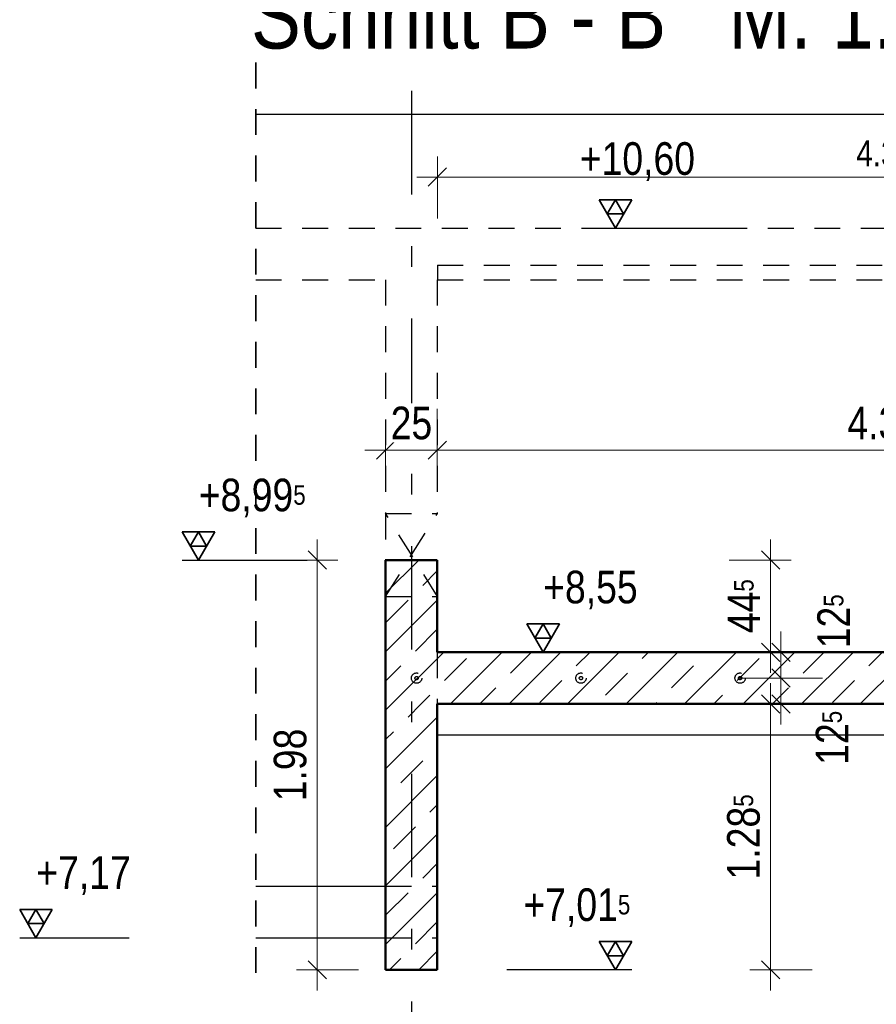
# Model space of a CAD drawing. Header units: millimetres. Extents: x -13 to 146, y -13 to 60.
# Tile 24 of 170: x 22.27 to 26.41, y 8.05 to 12.81. Entities that reach past the tile are written whole.
import ezdxf

# ---------------------------------------------------------------- set-up
doc = ezdxf.new("R2010")
doc.units = ezdxf.units.MM
doc.linetypes.add('DASHDOTX2', pattern=[2, 1, -0.5, 0, -0.5])
doc.linetypes.add('HIDDEN', pattern=[0.375, 0.25, -0.125])
doc.layers.add('Achsen', color=7, linetype='Continuous', lineweight=20)
doc.layers.add('Schraffuren', color=7, linetype='Continuous', lineweight=20)
doc.styles.add('Arial Narrow', font='ARIALN.TTF')
doc.dimstyles.new('Arch_Strakon_dimstyle', dxfattribs={"dimtxt": 11.25, "dimasz": 1, "dimexe": 1.25, "dimexo": 0.0625, "dimgap": 1, "dimtad": 0, "dimdec": 5, "dimzin": 12, "dimdsep": 46, "dimtxsty": 'Arial Narrow', "dimblk": 'Arrowhead_Tick', "dimsah": 1, "dimcen": 0, "dimse1": 1, "dimse2": 1, "dimclrd": 6, "dimclrt": 3, "dimazin": 0, "dimtfac": 1, "dimtdec": 4, "dimtmove": 0, "dimatfit": 3, "dimldrblk": 'NONE', "dimfxl": 1, "dimtvp": 1, "dimtolj": 1, "dimtzin": 0, "dimlwd": 13, "dimarcsym": 2})
pattern_1 = [(45, (0, 0), (-0.1414214, 0.1414214), [0.15, -0.1]), (45, (-0.07071, 0.07071), (-0.1414214, 0.1414214), [])]

# ---------------------------------------------------------------- blocks, each defined once
blk = doc.blocks.new('Arrowhead_Tick')
at = {"color": 0, "linetype": 'Continuous', "lineweight": -2}
for p, q in [((0, 20), (0, -10)), ((-1, 0), (0, 0)), ((10, 0), (0, 0))]:
    blk.add_line(p, q, dxfattribs=at)
at = {"color": 2, "linetype": 'Continuous', "lineweight": 35}
blk.add_line((4.42, 4.42), (-4.42, -4.42), dxfattribs=at)
blk = doc.blocks.new('*D255')
at = {"color": 6, "linetype": 'Continuous', "lineweight": 13}
blk.add_line((25.9, 8.2286), (25.9, 9.4936), dxfattribs=at)
at = {"layer": 'Defpoints', "color": 0}
for p in [(24.2892, 9.5036), (25.9, 9.5036), (24.2892, 8.2186)]:
    blk.add_point(p, dxfattribs=at)
at = {"color": 6, "lineweight": 13, "xscale": 0.01, "yscale": 0.01, "zscale": 0.01}
for p, rotation in [((25.9, 9.5036), 90), ((25.9, 8.2186), 270)]:
    blk.add_blockref('Arrowhead_Tick', p, dxfattribs=dict(at, rotation=rotation))
at = {"color": 2, "lineweight": 35, "insert": (25.7696, 8.8611), "char_height": 0.1575, "attachment_point": 5, "rotation": 90, "style": 'Arial Narrow', "bg_fill": 3, "box_fill_scale": 1.1, "bg_fill_color": 256, "bg_fill_true_color": 13158600, "bg_fill_transparency": 0}
blk.add_mtext('\\A1;1.28{\\A1;\\H.6x;\\S5;}', dxfattribs=at)
blk = doc.blocks.new('_None')
blk = doc.blocks.new('*D256')
at = {"color": 6, "linetype": 'Continuous', "lineweight": 13}
blk.add_line((25.95, 9.5136), (25.95, 9.6186), dxfattribs=at)
at = {"layer": 'Defpoints', "color": 0}
for p in [(25.0084, 9.6286), (25.95, 9.6286), (24.2892, 9.5036)]:
    blk.add_point(p, dxfattribs=at)
at = {"color": 6, "lineweight": 13, "xscale": 0.01, "yscale": 0.01, "zscale": 0.01}
for p, rotation in [((25.95, 9.6286), 90), ((25.95, 9.5036), 270)]:
    blk.add_blockref('Arrowhead_Tick', p, dxfattribs=dict(at, rotation=rotation))
at = {"color": 2, "lineweight": 35, "insert": (26.1978, 9.3399), "char_height": 0.1575, "attachment_point": 5, "rotation": 90, "style": 'Arial Narrow', "bg_fill": 3, "box_fill_scale": 1.1, "bg_fill_color": 256, "bg_fill_true_color": 13158600, "bg_fill_transparency": 0}
blk.add_mtext('\\A1;12{\\A1;\\H.6x;\\S5;}', dxfattribs=at)
blk = doc.blocks.new('*D257')
at = {"color": 6, "linetype": 'Continuous', "lineweight": 13}
blk.add_line((25.95, 9.6386), (25.95, 9.7436), dxfattribs=at)
at = {"layer": 'Defpoints', "color": 0}
for p in [(24.2892, 9.7536), (25.95, 9.7536), (25.0084, 9.6286)]:
    blk.add_point(p, dxfattribs=at)
at = {"color": 6, "lineweight": 13, "xscale": 0.01, "yscale": 0.01, "zscale": 0.01}
for p, rotation in [((25.95, 9.7536), 90), ((25.95, 9.6286), 270)]:
    blk.add_blockref('Arrowhead_Tick', p, dxfattribs=dict(at, rotation=rotation))
at = {"color": 2, "lineweight": 35, "insert": (26.205, 9.903), "char_height": 0.1575, "attachment_point": 5, "rotation": 90, "style": 'Arial Narrow', "bg_fill": 3, "box_fill_scale": 1.1, "bg_fill_color": 256, "bg_fill_true_color": 13158600, "bg_fill_transparency": 0}
blk.add_mtext('\\A1;12{\\A1;\\H.6x;\\S5;}', dxfattribs=at)
blk = doc.blocks.new('*D258')
at = {"color": 6, "linetype": 'Continuous', "lineweight": 13}
blk.add_line((25.9, 9.7636), (25.9, 10.1886), dxfattribs=at)
at = {"layer": 'Defpoints', "color": 0}
for p in [(24.2892, 10.1986), (24.2892, 9.7536)]:
    blk.add_point(p, dxfattribs=at)
at = {"color": 6, "lineweight": 13, "xscale": 0.01, "yscale": 0.01, "zscale": 0.01}
for p, rotation in [((25.9, 10.1986), 90), ((25.9, 9.7536), 270)]:
    blk.add_blockref('Arrowhead_Tick', p, dxfattribs=dict(at, rotation=rotation))
at = {"color": 2, "lineweight": 35, "insert": (25.7712, 9.9761), "char_height": 0.1575, "attachment_point": 5, "rotation": 90, "style": 'Arial Narrow', "bg_fill": 3, "box_fill_scale": 1.1, "bg_fill_color": 256, "bg_fill_true_color": 13158600, "bg_fill_transparency": 0}
blk.add_mtext('\\A1;44{\\A1;\\H.6x;\\S5;}', dxfattribs=at)
at = {"layer": 'Defpoints', "color": 0}
blk.add_point((25.9, 10.1986), dxfattribs=at)
blk = doc.blocks.new('*D259')
at = {"color": 6, "linetype": 'Continuous', "lineweight": 13}
blk.add_line((23.7091, 8.2286), (23.7091, 10.1886), dxfattribs=at)
at = {"layer": 'Defpoints', "color": 0}
for p in [(23.7091, 10.1986), (24.2892, 10.1986), (24.2892, 8.2186)]:
    blk.add_point(p, dxfattribs=at)
at = {"color": 6, "lineweight": 13, "xscale": 0.01, "yscale": 0.01, "zscale": 0.01}
for p, rotation in [((23.7091, 10.1986), 90), ((23.7091, 8.2186), 270)]:
    blk.add_blockref('Arrowhead_Tick', p, dxfattribs=dict(at, rotation=rotation))
at = {"color": 2, "lineweight": 35, "insert": (23.5787, 9.2086), "char_height": 0.1575, "attachment_point": 5, "rotation": 90, "style": 'Arial Narrow', "bg_fill": 3, "box_fill_scale": 1.1, "bg_fill_color": 256, "bg_fill_true_color": 13158600, "bg_fill_transparency": 0}
blk.add_mtext('\\A1;1.98', dxfattribs=at)
blk = doc.blocks.new('*D270')
at = {"color": 6, "linetype": 'Continuous', "lineweight": 13}
blk.add_line((24.0492, 10.7302), (24.2792, 10.7302), dxfattribs=at)
at = {"layer": 'Defpoints', "color": 0}
for p in [(24.2892, 10.7302), (24.0392, 10.1986), (24.2892, 10.1986)]:
    blk.add_point(p, dxfattribs=at)
at = {"color": 6, "lineweight": 13, "xscale": 0.01, "yscale": 0.01, "zscale": 0.01}
blk.add_blockref('Arrowhead_Tick', (24.2892, 10.7302), dxfattribs=at)
at = {"color": 6, "lineweight": 13, "xscale": 0.01, "yscale": 0.01, "zscale": 0.01, "rotation": 180}
blk.add_blockref('Arrowhead_Tick', (24.0392, 10.7302), dxfattribs=at)
at = {"color": 2, "lineweight": 35, "insert": (24.1642, 10.8606), "char_height": 0.1575, "attachment_point": 5, "style": 'Arial Narrow', "bg_fill": 3, "box_fill_scale": 1.1, "bg_fill_color": 256, "bg_fill_true_color": 13158600, "bg_fill_transparency": 0}
blk.add_mtext('\\A1;25', dxfattribs=at)
blk = doc.blocks.new('*D271')
at = {"color": 6, "linetype": 'Continuous', "lineweight": 13}
blk.add_line((24.2992, 10.7302), (28.6542, 10.7302), dxfattribs=at)
at = {"layer": 'Defpoints', "color": 0}
for p in [(28.6642, 11.5536), (28.6642, 10.7302), (24.2892, 10.1986)]:
    blk.add_point(p, dxfattribs=at)
at = {"color": 6, "lineweight": 13, "xscale": 0.01, "yscale": 0.01, "zscale": 0.01}
blk.add_blockref('Arrowhead_Tick', (28.6642, 10.7302), dxfattribs=at)
at = {"color": 6, "lineweight": 13, "xscale": 0.01, "yscale": 0.01, "zscale": 0.01, "rotation": 180}
blk.add_blockref('Arrowhead_Tick', (24.2892, 10.7302), dxfattribs=at)
at = {"color": 2, "lineweight": 35, "insert": (26.4767, 10.8606), "char_height": 0.1575, "attachment_point": 5, "style": 'Arial Narrow', "bg_fill": 3, "box_fill_scale": 1.1, "bg_fill_color": 256, "bg_fill_true_color": 13158600, "bg_fill_transparency": 0}
blk.add_mtext('\\A1;4.37{\\A1;\\H.6x;\\S5;}', dxfattribs=at)
blk = doc.blocks.new('*D802')
at = {"color": 6, "linetype": 'Continuous', "lineweight": 13}
blk.add_line((24.2996, 12.05), (28.6542, 12.05), dxfattribs=at)
at = {"layer": 'Defpoints', "color": 0}
for p in [(28.6642, 12.05), (24.2896, 11.6236), (28.6642, 11.3786)]:
    blk.add_point(p, dxfattribs=at)
at = {"color": 6, "lineweight": 13, "xscale": 0.01, "yscale": 0.01, "zscale": 0.01}
blk.add_blockref('Arrowhead_Tick', (28.6642, 12.05), dxfattribs=at)
at = {"color": 6, "lineweight": 13, "xscale": 0.01, "yscale": 0.01, "zscale": 0.01, "rotation": 180}
blk.add_blockref('Arrowhead_Tick', (24.2896, 12.05), dxfattribs=at)
at = {"color": 3, "lineweight": 35, "insert": (26.4769, 12.1638), "char_height": 0.125, "attachment_point": 5, "style": 'Arial Narrow', "bg_fill": 3, "box_fill_scale": 1.1, "bg_fill_color": 256, "bg_fill_true_color": 13158600, "bg_fill_transparency": 0}
blk.add_mtext('\\A1;4.37{\\A1;\\H.6x;\\S5;}', dxfattribs=at)

msp = doc.modelspace()

# ---------------------------------------------------------------- hatches: boundary and pattern name
at = {"layer": 'Schraffuren', "lineweight": 13}
h = msp.add_hatch(dxfattribs=at)
h.set_pattern_fill('bB', color=6, scale=0.01, angle=45, style=0, pattern_type=2)
h.set_pattern_definition(pattern_1)
h.paths.add_polyline_path([(24.039236, 9.753648), (24.289235, 9.753648), (24.289235, 10.198648), (24.039235, 10.198648)])
h = msp.add_hatch(dxfattribs=at)
h.set_pattern_fill('bB', color=6, scale=0.01, angle=45, style=0, pattern_type=2)
h.set_pattern_definition(pattern_1)
h.paths.add_polyline_path([(30.365306, 9.503648), (30.365306, 9.753648), (24.039236, 9.753648), (24.039236, 9.503648)])
h = msp.add_hatch(dxfattribs=at)
h.set_pattern_fill('bB', color=6, scale=0.01, angle=45, style=0, pattern_type=2)
h.set_pattern_definition(pattern_1)
h.paths.add_polyline_path([(24.039235, 8.218648), (24.289235, 8.218648), (24.289235, 9.503648), (24.039236, 9.503648)])

# ---------------------------------------------------------------- linework, layer by layer
at = {"color": 2, "linetype": 'HIDDEN', "lineweight": 35, "ltscale": 0.5}
msp.add_line((23.411648, 12.603648), (23.411648, 8.123654), dxfattribs=at)
at = {"color": 2, "linetype": 'Continuous', "lineweight": 35}
for p, q in [((25.22875, 11.940043), (25.07125, 11.940043)), ((25.07125, 11.940043), (25.15, 11.803648)), ((25.15, 11.940043), (25.110625, 11.871846)), ((25.15, 11.803648), (25.22875, 11.940043)), ((25.189375, 11.871846), (25.15, 11.940043)), ((25.110625, 11.871846), (25.189375, 11.871846)), ((23.213924, 10.335043), (23.056424, 10.335043)), ((23.056424, 10.335043), (23.135174, 10.198648)), ((23.135174, 10.335043), (23.095799, 10.266846)), ((23.135174, 10.198648), (23.213924, 10.335043)), ((23.174549, 10.266846), (23.135174, 10.335043)), ((23.095799, 10.266846), (23.174549, 10.266846)), ((24.879125, 9.890043), (24.721625, 9.890043)), ((24.721625, 9.890043), (24.800375, 9.753648)), ((24.800375, 9.890043), (24.761, 9.821846)), ((24.800375, 9.753648), (24.879125, 9.890043)), ((24.83975, 9.821846), (24.800375, 9.890043)), ((24.761, 9.821846), (24.83975, 9.821846)), ((22.42875, 8.510049), (22.27125, 8.510049)), ((22.27125, 8.510049), (22.35, 8.373654)), ((22.35, 8.510049), (22.310625, 8.441852)), ((22.35, 8.373654), (22.42875, 8.510049)), ((22.389375, 8.441852), (22.35, 8.510049)), ((22.310625, 8.441852), (22.389375, 8.441852)), ((25.15, 8.218648), (25.07125, 8.355043)), ((25.07125, 8.355043), (25.22875, 8.355043)), ((25.110625, 8.286846), (25.15, 8.355043)), ((25.22875, 8.355043), (25.15, 8.218648)), ((25.15, 8.355043), (25.189375, 8.286846)), ((25.189375, 8.286846), (25.110625, 8.286846))]:
    msp.add_line(p, q, dxfattribs=at)
at = {"color": 3, "linetype": 'Continuous', "lineweight": 25}
for p, q in [((25.07125, 11.803648), (25.699675, 11.803648)), ((23.056424, 10.198648), (23.660043, 10.198648)), ((24.721625, 9.753648), (25.250825, 9.753648)), ((22.27125, 8.373654), (22.80045, 8.373654)), ((25.22875, 8.218648), (24.625131, 8.218648))]:
    msp.add_line(p, q, dxfattribs=at)
at = {"color": 3, "linetype": 'HIDDEN', "lineweight": 25, "ltscale": 0.5}
msp.add_line((23.411648, 11.553648), (24.039236, 11.553648), dxfattribs=at)
at = {"layer": 'Achsen', "color": 3, "linetype": 'DASHDOTX2', "lineweight": 25, "ltscale": 0.5}
msp.add_line((24.164631, 12.466045), (24.164631, 3.307478), dxfattribs=at)
at = {"layer": 'Achsen', "color": 3, "linetype": 'Continuous', "lineweight": 25}
msp.add_line((23.411648, 12.353648), (30.365306, 12.353648), dxfattribs=at)

# ---------------------------------------------------------------- texts
at = {"color": 2, "lineweight": 35, "char_height": 0.1575, "attachment_point": 1, "line_spacing_factor": 0.9, "style": 'Arial Narrow'}
for s, insert in [(' +10,60', (24.927506, 12.218269)), (' +8,99{\\A1;\\H.6x;\\S5;}', (23.086349, 10.592398)), (' +8,55', (24.750712, 10.147398)), (' +7,17', (22.301175, 8.767404)), (' +7,01{\\A1;\\H.6x;\\S5;}', (24.655056, 8.612398))]:
    msp.add_mtext(s, dxfattribs=dict(at, insert=insert))
at = {"layer": 'Achsen', "color": 1, "lineweight": 70, "style": 'Arial Narrow'}
msp.add_text('Schnitt B - B   M. 1:50', height=0.315, dxfattribs=at).set_placement((23.389299, 12.671309))

# ---------------------------------------------------------------- next in the draw order: dimensions: what is measured, and where the dimension line sits
at = {"lineweight": 35}
dim = msp.add_linear_dim(base=(25.9, 9.503648), p1=(24.289235, 8.218648), p2=(24.289236, 9.503648), angle=90, text='1.28{\\A1;\\H.6x;\\S5;}', dimstyle='Arch_Strakon_dimstyle', override={"dimscale": 0.01, "dimtxt": 15.75, "dimasz": 1, "dimgap": 5, "dimtad": 1, "dimjust": 0, "dimtih": 0, "dimtoh": 0, "dimdec": 5, "dimdsep": 46, "dimtxsty": 'Arial Narrow', "dimclrd": 6, "dimclrt": 2, "dimtix": 1, "dimtofl": 255, "dimtmove": 0, "dimatfit": 2, "dimfxl": 0, "dimfxlon": 0, "dimtvp": 31.746032, "dimtfill": 1, "dimtfillclr": 7, "dimlwd": 13}, dxfattribs=at)
dim.commit()
dim.dimension.update_dxf_attribs({"geometry": '*D255', "text_midpoint": (25.9, 8.861148), "dimtype": 160})

# ---------------------------------------------------------------- next in the draw order: dimensions: what is measured, and where the dimension line sits
dim = msp.add_linear_dim(base=(25.95, 9.628648), p1=(24.289236, 9.503648), p2=(25.008402, 9.628648), angle=90, text='12{\\A1;\\H.6x;\\S5;}', dimstyle='Arch_Strakon_dimstyle', override={"dimscale": 0.01, "dimtxt": 15.75, "dimasz": 1, "dimgap": 5, "dimtad": 0, "dimjust": 0, "dimtih": 0, "dimtoh": 0, "dimdec": 5, "dimdsep": 46, "dimtxsty": 'Arial Narrow', "dimclrd": 6, "dimclrt": 2, "dimtix": 0, "dimtofl": 255, "dimtmove": 2, "dimatfit": 2, "dimfxl": 0, "dimfxlon": 0, "dimtvp": 31.746032, "dimtfill": 1, "dimtfillclr": 7, "dimlwd": 13}, dxfattribs=at)
dim.commit()
dim.dimension.update_dxf_attribs({"geometry": '*D256', "text_midpoint": (26.197782, 9.339887), "dimtype": 160})

# ---------------------------------------------------------------- next in the draw order: dimensions: what is measured, and where the dimension line sits
dim = msp.add_linear_dim(base=(25.95, 9.753648), p1=(25.008402, 9.628648), p2=(24.289236, 9.753648), angle=90, text='12{\\A1;\\H.6x;\\S5;}', dimstyle='Arch_Strakon_dimstyle', override={"dimscale": 0.01, "dimtxt": 15.75, "dimasz": 1, "dimgap": 5, "dimtad": 0, "dimjust": 0, "dimtih": 0, "dimtoh": 0, "dimdec": 5, "dimdsep": 46, "dimtxsty": 'Arial Narrow', "dimclrd": 6, "dimclrt": 2, "dimtix": 0, "dimtofl": 255, "dimtmove": 2, "dimatfit": 2, "dimfxl": 0, "dimfxlon": 0, "dimtvp": 31.746032, "dimtfill": 1, "dimtfillclr": 7, "dimlwd": 13}, dxfattribs=at)
dim.commit()
dim.dimension.update_dxf_attribs({"geometry": '*D257', "text_midpoint": (26.204965, 9.902995), "dimtype": 160})

# ---------------------------------------------------------------- next in the draw order: dimensions: what is measured, and where the dimension line sits
dim = msp.add_linear_dim(base=(25.9, 10.198648), p1=(24.289236, 9.753648), p2=(24.289235, 10.198648), angle=90, text='44{\\A1;\\H.6x;\\S5;}', dimstyle='Arch_Strakon_dimstyle', override={"dimscale": 0.01, "dimtxt": 15.75, "dimasz": 1, "dimgap": 5, "dimtad": 1, "dimjust": 0, "dimtih": 0, "dimtoh": 0, "dimdec": 5, "dimdsep": 46, "dimtxsty": 'Arial Narrow', "dimclrd": 6, "dimclrt": 2, "dimtix": 1, "dimtofl": 255, "dimtmove": 0, "dimatfit": 2, "dimfxl": 0, "dimfxlon": 0, "dimtvp": 31.746032, "dimtfill": 1, "dimtfillclr": 7, "dimlwd": 13}, dxfattribs=at)
dim.commit()
dim.dimension.update_dxf_attribs({"geometry": '*D258', "text_midpoint": (25.9, 9.976148), "dimtype": 160})

# ---------------------------------------------------------------- next in the draw order: linework, layer by layer
at = {"color": 3, "linetype": 'HIDDEN', "lineweight": 25, "ltscale": 0.5}
for centre, radius in [((24.983402, 9.628648), 0.025), ((24.983402, 9.628648), 0.008), ((25.752568, 9.628648), 0.025), ((25.752568, 9.628648), 0.008)]:
    msp.add_circle(centre, radius, dxfattribs=at)

# ---------------------------------------------------------------- next in the draw order: dimensions: what is measured, and where the dimension line sits
at = {"lineweight": 35}
dim = msp.add_linear_dim(base=(23.709078, 10.198648), p1=(24.289235, 8.218648), p2=(24.289235, 10.198648), angle=90, text='1.98', dimstyle='Arch_Strakon_dimstyle', override={"dimscale": 0.01, "dimtxt": 15.75, "dimasz": 1, "dimgap": 5, "dimtad": 1, "dimjust": 0, "dimtih": 0, "dimtoh": 0, "dimdec": 5, "dimdsep": 46, "dimtxsty": 'Arial Narrow', "dimclrd": 6, "dimclrt": 2, "dimtix": 1, "dimtofl": 255, "dimtmove": 0, "dimatfit": 2, "dimfxl": 0, "dimfxlon": 0, "dimtvp": 31.746032, "dimtfill": 1, "dimtfillclr": 7, "dimlwd": 13}, dxfattribs=at)
dim.commit()
dim.dimension.update_dxf_attribs({"geometry": '*D259', "text_midpoint": (23.709078, 9.208648), "dimtype": 160})

# ---------------------------------------------------------------- next in the draw order: linework, layer by layer
at = {"color": 3, "linetype": 'HIDDEN', "lineweight": 25, "ltscale": 0.5}
for p, q in [((24.039608, 10.023648), (24.289236, 10.023648)), ((24.289236, 9.753648), (24.289236, 9.503648)), ((24.039236, 8.623654), (24.289236, 8.623654)), ((24.039236, 8.373654), (24.289236, 8.373654))]:
    msp.add_line(p, q, dxfattribs=at)
at = {"color": 4, "linetype": 'Continuous', "lineweight": 50}
for p, q in [((24.039236, 9.753648), (24.039236, 9.503648)), ((24.289235, 9.753648), (30.365306, 9.753648)), ((24.039236, 9.503648), (24.039236, 8.218648)), ((24.289235, 9.503648), (30.365306, 9.503648)), ((24.289236, 9.503648), (24.289236, 8.218648)), ((24.039235, 8.218648), (24.289235, 8.218648))]:
    msp.add_line(p, q, dxfattribs=at)
at = {"color": 3, "linetype": 'HIDDEN', "lineweight": 25, "ltscale": 0.5}
for radius in [0.025, 0.008]:
    msp.add_circle((24.189235, 9.628648), radius, dxfattribs=at)
at = {"layer": 'Achsen', "color": 3, "linetype": 'Continuous', "lineweight": 25}
for p, q in [((24.289608, 9.353648), (30.365306, 9.353648)), ((24.289608, 9.353648), (24.289608, 8.623648)), ((23.411648, 8.623654), (24.039236, 8.623654)), ((24.289236, 8.623654), (24.289608, 8.623654)), ((23.411648, 8.373654), (24.039236, 8.373654))]:
    msp.add_line(p, q, dxfattribs=at)

# ---------------------------------------------------------------- next in the draw order: dimensions: what is measured, and where the dimension line sits
at = {"lineweight": 35}
dim = msp.add_linear_dim(base=(24.289235, 10.730154), p1=(24.039236, 10.198648), p2=(24.289235, 10.198648), text='25', dimstyle='Arch_Strakon_dimstyle', override={"dimscale": 0.01, "dimtxt": 15.75, "dimasz": 1, "dimgap": 5, "dimtad": 1, "dimjust": 0, "dimtih": 0, "dimtoh": 0, "dimdec": 5, "dimdsep": 46, "dimtxsty": 'Arial Narrow', "dimclrd": 6, "dimclrt": 2, "dimtix": 1, "dimtofl": 255, "dimtmove": 0, "dimatfit": 2, "dimfxl": 0, "dimfxlon": 0, "dimtvp": 31.746032, "dimtfill": 1, "dimtfillclr": 7, "dimlwd": 13}, dxfattribs=at)
dim.commit()
dim.dimension.update_dxf_attribs({"geometry": '*D270', "text_midpoint": (24.164235, 10.730154), "dimtype": 160})

# ---------------------------------------------------------------- next in the draw order: linework, layer by layer
at = {"color": 3, "linetype": 'HIDDEN', "lineweight": 25, "ltscale": 0.5}
for p, q in [((24.039236, 11.553648), (24.039236, 10.198648)), ((24.039608, 10.423648), (24.039608, 10.023648))]:
    msp.add_line(p, q, dxfattribs=at)
at = {"color": 4, "linetype": 'Continuous', "lineweight": 50}
msp.add_line((24.039236, 10.198648), (24.039236, 9.753648), dxfattribs=at)
at = {"layer": 'Achsen', "color": 11, "linetype": 'HIDDEN', "lineweight": 25, "ltscale": 0.5}
msp.add_line((24.039608, 10.023648), (24.164608, 10.223648), dxfattribs=at)

# ---------------------------------------------------------------- next in the draw order: dimensions: what is measured, and where the dimension line sits
at = {"lineweight": 35}
dim = msp.add_linear_dim(base=(28.664236, 10.730154), p1=(24.289235, 10.198648), p2=(28.664236, 11.553648), text='4.37{\\A1;\\H.6x;\\S5;}', dimstyle='Arch_Strakon_dimstyle', override={"dimscale": 0.01, "dimtxt": 15.75, "dimasz": 1, "dimgap": 5, "dimtad": 1, "dimjust": 0, "dimtih": 0, "dimtoh": 0, "dimdec": 5, "dimdsep": 46, "dimtxsty": 'Arial Narrow', "dimclrd": 6, "dimclrt": 2, "dimtix": 1, "dimtofl": 255, "dimtmove": 0, "dimatfit": 2, "dimfxl": 0, "dimfxlon": 0, "dimtvp": 31.746032, "dimtfill": 1, "dimtfillclr": 7, "dimlwd": 13}, dxfattribs=at)
dim.commit()
dim.dimension.update_dxf_attribs({"geometry": '*D271', "text_midpoint": (26.476735, 10.730154), "dimtype": 160})

# ---------------------------------------------------------------- next in the draw order: linework, layer by layer
at = {"color": 3, "linetype": 'HIDDEN', "lineweight": 25, "ltscale": 0.5}
msp.add_line((24.039608, 10.423648), (24.289236, 10.423648), dxfattribs=at)
at = {"color": 4, "linetype": 'Continuous', "lineweight": 50}
for p, q in [((24.039235, 10.198648), (24.289235, 10.198648)), ((24.289236, 10.198648), (24.289236, 9.753648))]:
    msp.add_line(p, q, dxfattribs=at)
at = {"layer": 'Achsen', "color": 11, "linetype": 'HIDDEN', "lineweight": 25, "ltscale": 0.5}
for p, q in [((24.289608, 10.023648), (24.039608, 10.423648)), ((24.164608, 10.223648), (24.289608, 10.423648))]:
    msp.add_line(p, q, dxfattribs=at)

# ---------------------------------------------------------------- next in the draw order: dimensions: what is measured, and where the dimension line sits
at = {"lineweight": 35}
dim = msp.add_linear_dim(base=(28.664236, 12.05), p1=(24.289608, 11.623648), p2=(28.664236, 11.378648), text='4.37{\\A1;\\H.6x;\\S5;}', dimstyle='Arch_Strakon_dimstyle', override={"dimscale": 0.01, "dimtxt": 12.5, "dimasz": 1, "dimgap": 5, "dimtad": 1, "dimjust": 0, "dimtih": 0, "dimtoh": 0, "dimdec": 5, "dimdsep": 46, "dimtxsty": 'Arial Narrow', "dimclrd": 6, "dimclrt": 3, "dimtix": 1, "dimtofl": 255, "dimtmove": 0, "dimatfit": 2, "dimfxl": 0, "dimfxlon": 0, "dimtvp": 40, "dimtfill": 1, "dimtfillclr": 7, "dimlwd": 13}, dxfattribs=at)
dim.commit()
dim.dimension.update_dxf_attribs({"geometry": '*D802', "text_midpoint": (26.476922, 12.05), "dimtype": 160})

# ---------------------------------------------------------------- next in the draw order: linework, layer by layer
at = {"color": 3, "linetype": 'HIDDEN', "lineweight": 25, "ltscale": 0.5}
for p, q in [((23.411648, 11.803648), (30.365306, 11.803648)), ((24.289608, 11.623648), (28.664236, 11.623648)), ((24.289608, 11.623648), (24.289608, 11.553648)), ((24.289236, 11.553648), (24.289608, 11.553648)), ((24.289236, 11.553648), (24.289236, 10.423648)), ((24.289608, 11.553648), (28.664236, 11.553648))]:
    msp.add_line(p, q, dxfattribs=at)

doc.saveas('drawing.dxf')
